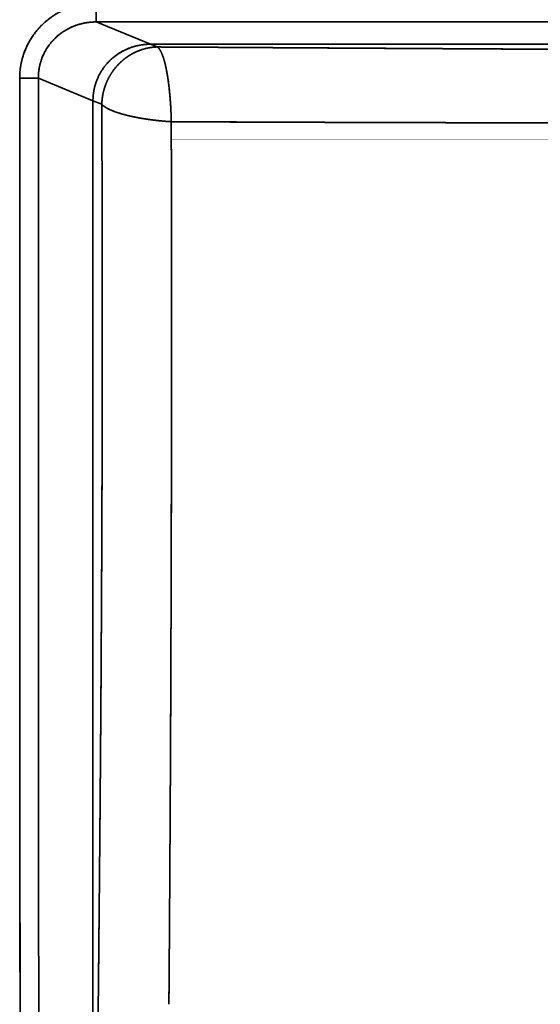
# Model space of a CAD drawing. Extents: x -14 to 1629, y 27 to 1244.
# Tile 12 of 17: x 615 to 752, y 243 to 501. Entities that reach past the tile are written whole.
import ezdxf

# ---------------------------------------------------------------- set-up
doc = ezdxf.new("R2010")
doc.units = 0
doc.layers.get('0').update_dxf_attribs({"lineweight": 13})

# ---------------------------------------------------------------- blocks, each defined once
blk = doc.blocks.new('BLOCK80')
at = {"color": 7, "lineweight": 35, "ltscale": 0.124524}
blk.add_line((41.03, -125.42), (41.03, -130.4), dxfattribs=at)
blk.add_line((41.03, -125.42), (41.03, -130.4), dxfattribs=at)
at = {"color": 7, "lineweight": 35, "ltscale": 0.383365}
blk.add_line((41.03, -130.4), (55.21, -136.24), dxfattribs=at)
blk.add_line((41.03, -130.4), (55.21, -136.24), dxfattribs=at)
at = {"color": 7, "lineweight": 35}
for p, q in [((41.03, -130.4), (473.97, -130.4)), ((41.03, -130.4), (473.97, -130.4)), ((459.79, -136.24), (55.21, -136.24)), ((459.79, -136.24), (55.21, -136.24)), ((40.15, -151.02), (40.15, -394.6)), ((40.15, -151.02), (40.15, -394.6))]:
    blk.add_line(p, q, dxfattribs=at)
at = {"color": 7, "lineweight": 35, "ltscale": 0.046939}
blk.add_line((56.94, -136.95), (55.21, -136.24), dxfattribs=at)
blk.add_line((56.94, -136.95), (55.21, -136.24), dxfattribs=at)
at = {"color": 7, "lineweight": 35, "ltscale": 0.122269}
blk.add_line((20.95, -145.13), (25.84, -145.13), dxfattribs=at)
blk.add_line((20.95, -145.13), (25.84, -145.13), dxfattribs=at)
at = {"color": 7, "lineweight": 35, "ltscale": 0.38682}
blk.add_line((40.15, -151.02), (25.84, -145.13), dxfattribs=at)
blk.add_line((40.15, -151.02), (25.84, -145.13), dxfattribs=at)
at = {"color": 7, "lineweight": 35, "ltscale": 0.062388}
blk.add_line((42.47, -151.95), (40.15, -151.02), dxfattribs=at)
blk.add_line((42.47, -151.95), (40.15, -151.02), dxfattribs=at)
at = {"color": 7, "lineweight": 35, "ltscale": 0.002667}
blk.add_line((69.48, -156.58), (69.58, -156.56), dxfattribs=at)
at = {"color": 7, "lineweight": 35, "ltscale": 0.002693}
blk.add_line((69.48, -156.58), (69.59, -156.56), dxfattribs=at)
at = {"color": 7, "lineweight": 35}
for centre, radius, start, end in [((385473.73, -124.99), 385452.77, 180.0029945, 180.044643), ((385455.75, -124.99), 385434.8, 180.0029935, 180.044644), ((370326.68, -124.98), 370300.84, 180.0031179, 180.0464679), ((370343.53, -124.97), 370317.69, 180.0031189, 180.0464669)]:
    blk.add_arc(centre, radius, start, end, dxfattribs=at)
for points, knots in [([(41.03, -125.42), (38.95, -125.42), (36.87, -125.68), (34.83, -126.2), (30.98, -127.74), (27.63, -130.2), (26.14, -131.63), (23.57, -134.82), (21.91, -138.57), (21.33, -140.54), (21, -142.66), (20.95, -144.8), (20.95, -144.91), (20.95, -145.02), (20.95, -145.13)], [0, 0, 0, 0, 0, 0, 14.754161, 14.754161, 14.754161, 29.204193, 29.204193, 29.204193, 43.517471, 43.517471, 43.517471, 44.307031, 44.307031, 44.307031, 44.307031, 44.307031, 44.307031]), ([(20.95, -145.13), (20.95, -143.4), (21.14, -141.66), (21.53, -139.95), (22.72, -136.51), (24.67, -133.42), (25.87, -131.95), (28.52, -129.41), (31.67, -127.54), (33.28, -126.8), (35.8, -125.97), (38.4, -125.56), (39.28, -125.46), (40.15, -125.42), (41.03, -125.42)], [0, 0, 0, 0, 0, 0, 11.497379, 11.497379, 11.497379, 23.961055, 23.961055, 23.961055, 35.625202, 35.625202, 35.625202, 41.434637, 41.434637, 41.434637, 41.434637, 41.434637, 41.434637]), ([(25.84, -145.13), (25.83, -143.27), (26.12, -141.4), (26.71, -139.59), (28.46, -136.22), (31.19, -133.57), (32.77, -132.48), (35.36, -131.23), (38.15, -130.6), (39.1, -130.46), (40.07, -130.39), (41.03, -130.4)], [0, 0, 0, 0, 0, 0, 16.247836, 16.247836, 16.247836, 32.674127, 32.674127, 32.674127, 41.047518, 41.047518, 41.047518, 41.047518, 41.047518, 41.047518]), ([(25.84, -145.13), (25.83, -143.64), (26.02, -142.14), (26.39, -140.68), (27.47, -138), (29.17, -135.66), (30.11, -134.65), (32.34, -132.76), (34.96, -131.45), (36.42, -130.94), (38.24, -130.54), (40.08, -130.42), (40.4, -130.4), (40.71, -130.4), (41.03, -130.4)], [0, 0, 0, 0, 0, 0, 11.41335, 11.41335, 11.41335, 21.895826, 21.895826, 21.895826, 33.579302, 33.579302, 33.579302, 35.972802, 35.972802, 35.972802, 35.972802, 35.972802, 35.972802]), ([(55.21, -136.24), (53.66, -136.24), (52.12, -136.43), (50.61, -136.81), (47.74, -137.94), (45.26, -139.74), (44.14, -140.79), (42.85, -142.36), (41.86, -144.12), (41.63, -144.56), (40.95, -146.04), (40.48, -147.62), (40.26, -148.74), (40.15, -149.88), (40.15, -151.02)], [0, 0, 0, 0, 0, 0, 10.904009, 10.904009, 10.904009, 21.689604, 21.689604, 21.689604, 25.254266, 25.254266, 25.254266, 33.22151, 33.22151, 33.22151, 33.22151, 33.22151, 33.22151]), ([(55.21, -136.24), (53.41, -136.24), (51.62, -136.49), (49.87, -137.01), (46.61, -138.54), (43.94, -140.94), (42.81, -142.32), (41.31, -144.84), (40.48, -147.63), (40.26, -148.75), (40.15, -149.89), (40.15, -151.02)], [0, 0, 0, 0, 0, 0, 15.62487, 15.62487, 15.62487, 30.950125, 30.950125, 30.950125, 40.825671, 40.825671, 40.825671, 40.825671, 40.825671, 40.825671]), ([(42.47, -151.95), (42.48, -151.42), (42.52, -150.89), (42.58, -150.36), (42.78, -149.08), (43.1, -147.85), (43.33, -147.15), (43.88, -145.74), (44.59, -144.42), (44.99, -143.78), (46.25, -142), (47.78, -140.47), (48.88, -139.61), (50.71, -138.48), (52.74, -137.69), (53.47, -137.46), (54.58, -137.19), (55.74, -137.03), (56.14, -136.99), (56.54, -136.97), (56.94, -136.95)], [0, 0, 0, 0, 0, 0, 3.561269, 3.561269, 3.561269, 8.791304, 8.791304, 8.791304, 14.3282, 14.3282, 14.3282, 24.69421, 24.69421, 24.69421, 30.081336, 30.081336, 30.081336, 32.856739, 32.856739, 32.856739, 32.856739, 32.856739, 32.856739]), ([(56.94, -136.95), (55.73, -136.99), (54.51, -137.15), (53.3, -137.46), (51.19, -138.23), (49.24, -139.41), (48.42, -140.01), (47.26, -141.01), (46.23, -142.15), (45.9, -142.55), (45.11, -143.58), (44.44, -144.69), (44.07, -145.38), (43.32, -147.04), (42.81, -148.82), (42.61, -149.86), (42.49, -150.91), (42.47, -151.95)], [0, 0, 0, 0, 0, 0, 9.163475, 9.163475, 9.163475, 16.526792, 16.526792, 16.526792, 20.20921, 20.20921, 20.20921, 25.726468, 25.726468, 25.726468, 33.123993, 33.123993, 33.123993, 33.123993, 33.123993, 33.123993]), ([(56.94, -136.95), (57.41, -136.96), (57.87, -136.96), (58.33, -136.96), (59.28, -136.97), (60.23, -136.97), (60.58, -136.98), (61.52, -136.98), (62.47, -136.99), (62.93, -136.99), (63.85, -136.99), (64.79, -137), (65.25, -137), (68.31, -137.02), (71.36, -137.04), (73.95, -137.05), (76.64, -137.07), (79.33, -137.09), (79.43, -137.09), (79.79, -137.09), (80.14, -137.09), (80.39, -137.09), (80.75, -137.1), (81.11, -137.1), (81.3, -137.1), (81.54, -137.1), (81.78, -137.1), (81.91, -137.1), (83.68, -137.11), (85.5, -137.12), (87.36, -137.14), (90.34, -137.15), (93.35, -137.17), (94.63, -137.18), (97.18, -137.19), (99.74, -137.21), (100.97, -137.22), (102.99, -137.23), (105, -137.24), (105.74, -137.24), (107.26, -137.25), (108.76, -137.26), (109.5, -137.27), (110.35, -137.27), (111.2, -137.28), (111.29, -137.28), (111.58, -137.28), (111.87, -137.28), (112.05, -137.28), (112.33, -137.28), (112.61, -137.28), (112.73, -137.29), (118.57, -137.32), (124.41, -137.35), (130.16, -137.39), (139.75, -137.44), (149.34, -137.5), (153.35, -137.52), (164.12, -137.58), (174.86, -137.64), (181.75, -137.67), (193.34, -137.73), (204.64, -137.78), (209.16, -137.8), (218.05, -137.84), (226.56, -137.87), (230.66, -137.88), (239.01, -137.9), (246.96, -137.92), (250.94, -137.92), (260.16, -137.92), (269.44, -137.92), (274.74, -137.91), (280.28, -137.89), (286.02, -137.88)], [0, 0, 0, 0, 0, 0, 3.112469, 3.112469, 3.112469, 6.407588, 6.407588, 6.407588, 9.520075, 9.520075, 9.520075, 12.632563, 12.632563, 12.632563, 29.923531, 29.923531, 29.923531, 30.615169, 30.615169, 30.615169, 32.299763, 32.299763, 32.299763, 33.048014, 33.048014, 33.048014, 33.890317, 33.890317, 33.890317, 44.693979, 44.693979, 44.693979, 52.562579, 52.562579, 52.562579, 60.490213, 60.490213, 60.490213, 65.185019, 65.185019, 65.185019, 70.146908, 70.146908, 70.146908, 70.787864, 70.787864, 70.787864, 72.069771, 72.069771, 72.069771, 72.668771, 72.668771, 72.668771, 111.104892, 111.104892, 111.104892, 136.812625, 136.812625, 136.812625, 183.291254, 183.291254, 183.291254, 215.629387, 215.629387, 215.629387, 247.372841, 247.372841, 247.372841, 281.967322, 281.967322, 281.967322, 326.524057, 326.524057, 326.524057, 326.524057, 326.524057, 326.524057]), ([(56.94, -136.95), (57.29, -137.12), (57.63, -137.49), (57.95, -138.05), (58.44, -139.21), (58.88, -140.68), (59.03, -141.26), (59.54, -143.47), (59.94, -146.03), (60.18, -147.99), (60.44, -150.88), (60.59, -153.86), (60.63, -154.75), (60.65, -155.64), (60.67, -156.53)], [0, 0, 0, 0, 0, 0, 9.713496, 9.713496, 9.713496, 15.489856, 15.489856, 15.489856, 30.380278, 30.380278, 30.380278, 36.696746, 36.696746, 36.696746, 36.696746, 36.696746, 36.696746]), ([(286.02, -137.88), (281.56, -137.89), (277.17, -137.9), (272.86, -137.91), (263.08, -137.92), (253.44, -137.92), (248.06, -137.92), (240.36, -137.91), (232.45, -137.89), (230.22, -137.88), (224.67, -137.86), (219.03, -137.84), (215.65, -137.83), (210.31, -137.81), (204.91, -137.78), (202.92, -137.78), (196.42, -137.75), (189.87, -137.71), (185.31, -137.69), (179.96, -137.66), (174.61, -137.64), (173.86, -137.63), (170.35, -137.61), (166.82, -137.59), (163.95, -137.58), (160.01, -137.56), (156.08, -137.53), (156.04, -137.53), (146.94, -137.48), (137.84, -137.43), (129.91, -137.39), (121.82, -137.34), (113.71, -137.29), (113.48, -137.29), (113.19, -137.29), (112.89, -137.29), (112.73, -137.29), (112.53, -137.28), (112.33, -137.28), (112.3, -137.28), (112.22, -137.28), (112.14, -137.28), (112.1, -137.28), (111.98, -137.28), (111.86, -137.28), (111.78, -137.28), (111.61, -137.28), (111.44, -137.28), (111.36, -137.28), (111.18, -137.28), (111.01, -137.28), (110.93, -137.27), (110.81, -137.27), (110.69, -137.27), (110.66, -137.27), (110.1, -137.27), (109.54, -137.27), (109, -137.26), (107.74, -137.26), (106.45, -137.25), (105.7, -137.24), (104.22, -137.24), (102.72, -137.23), (101.98, -137.22), (100.22, -137.21), (98.46, -137.2), (97.44, -137.2), (94.72, -137.18), (92, -137.16), (90.38, -137.15), (87.61, -137.14), (84.92, -137.12), (83.86, -137.11), (82.37, -137.11), (80.93, -137.1), (80.48, -137.09), (79.99, -137.09), (79.5, -137.09), (79.46, -137.09), (79.29, -137.09), (79.12, -137.09), (79, -137.09), (78.83, -137.08), (78.67, -137.08), (78.62, -137.08), (77.93, -137.08), (77.25, -137.07), (76.61, -137.07), (75.82, -137.07), (75.03, -137.06), (74.87, -137.06), (74.29, -137.06), (73.7, -137.05), (73.27, -137.05), (72.27, -137.04), (71.25, -137.04), (70.66, -137.04), (69.69, -137.03), (68.74, -137.02), (68.36, -137.02), (67.71, -137.02), (67.08, -137.01), (66.84, -137.01), (66.31, -137.01), (65.79, -137.01), (65.52, -137), (64.67, -137), (63.82, -136.99), (63.25, -136.99), (62.47, -136.99), (61.7, -136.98), (61.51, -136.98), (61.11, -136.98), (60.71, -136.98), (60.51, -136.98), (60.09, -136.97), (59.67, -136.97), (59.48, -136.97), (58.85, -136.97), (58.21, -136.96), (57.79, -136.96), (57.37, -136.96), (56.94, -136.95)], [0, 0, 0, 0, 0, 0, 32.773923, 32.773923, 32.773923, 75.103254, 75.103254, 75.103254, 91.661712, 91.661712, 91.661712, 115.726848, 115.726848, 115.726848, 129.411135, 129.411135, 129.411135, 160.920596, 160.920596, 160.920596, 166.012935, 166.012935, 166.012935, 184.935914, 184.935914, 184.935914, 192.796352, 192.796352, 192.796352, 246.903106, 246.903106, 246.903106, 247.855172, 247.855172, 247.855172, 248.927744, 248.927744, 248.927744, 249.196132, 249.196132, 249.196132, 249.46452, 249.46452, 249.46452, 250.001296, 250.001296, 250.001296, 250.538, 250.538, 250.538, 251.074703, 251.074703, 251.074703, 251.307296, 251.307296, 251.307296, 254.795759, 254.795759, 254.795759, 259.419734, 259.419734, 259.419734, 263.904062, 263.904062, 263.904062, 269.961075, 269.961075, 269.961075, 280.100993, 280.100993, 280.100993, 286.73391, 286.73391, 286.73391, 289.703515, 289.703515, 289.703515, 290.07482, 290.07482, 290.07482, 290.772409, 290.772409, 290.772409, 291.137836, 291.137836, 291.137836, 295.43908, 295.43908, 295.43908, 296.514191, 296.514191, 296.514191, 299.381815, 299.381815, 299.381815, 303.067795, 303.067795, 303.067795, 305.534879, 305.534879, 305.534879, 307.350277, 307.350277, 307.350277, 309.121133, 309.121133, 309.121133, 313.137707, 313.137707, 313.137707, 314.4652, 314.4652, 314.4652, 315.908413, 315.908413, 315.908413, 317.376295, 317.376295, 317.376295, 320.262682, 320.262682, 320.262682, 320.262682, 320.262682, 320.262682]), ([(56.94, -136.95), (57.11, -137.03), (57.28, -137.16), (57.44, -137.34), (57.68, -137.67), (57.92, -138.09), (58, -138.25), (58.25, -138.79), (58.49, -139.42), (58.65, -139.9), (59.17, -141.67), (59.6, -143.83), (59.86, -145.51), (60.15, -147.83), (60.36, -150.3), (60.41, -150.87), (60.49, -152.05), (60.56, -153.25), (60.59, -153.88), (60.62, -154.78), (60.65, -155.69), (60.66, -155.97), (60.67, -156.25), (60.67, -156.53)], [0, 0, 0, 0, 0, 0, 4.818873, 4.818873, 4.818873, 7.406697, 7.406697, 7.406697, 13.149362, 13.149362, 13.149362, 27.286501, 27.286501, 27.286501, 31.463651, 31.463651, 31.463651, 35.8134, 35.8134, 35.8134, 37.725633, 37.725633, 37.725633, 37.725633, 37.725633, 37.725633]), ([(41.5, -391.71), (41.51, -390.43), (41.52, -389.15), (41.54, -387.91), (41.55, -385.97), (41.57, -384.02), (41.58, -383.44), (41.59, -382.15), (41.6, -380.87), (41.61, -380.24), (41.62, -379.12), (41.63, -377.98), (41.64, -377.48), (41.64, -376.93), (41.65, -376.37), (41.65, -376.32), (41.65, -376.15), (41.65, -375.98), (41.65, -375.87), (41.66, -375.63), (41.66, -375.4), (41.66, -375.32), (41.68, -373.53), (41.7, -371.73), (41.71, -369.97), (41.73, -367.95), (41.75, -365.92), (41.76, -365.27), (41.76, -364.55), (41.77, -363.83), (41.77, -363.44), (41.78, -362.85), (41.78, -362.27), (41.79, -362.07), (41.79, -361.68), (41.79, -361.28), (41.8, -361.09), (41.8, -360.5), (41.81, -359.91), (41.81, -359.52), (41.82, -358.42), (41.83, -357.33), (41.84, -355.85), (41.85, -355.04), (41.86, -354.22), (41.86, -354.1), (41.86, -353.88), (41.86, -353.65), (41.87, -353.53), (41.87, -353.19), (41.87, -352.84), (41.87, -352.64), (41.88, -352.12), (41.88, -351.57), (41.89, -351.27), (41.89, -350.57), (41.9, -349.87), (41.9, -349.45), (41.91, -348.8), (41.91, -348.16), (41.91, -348.12), (41.92, -347.67), (41.92, -347.23), (41.92, -347.03), (41.93, -346.55), (41.93, -346.09), (41.93, -345.83), (41.94, -345.34), (41.94, -344.86), (41.94, -344.64), (41.95, -344.31), (41.95, -344), (41.95, -343.89), (41.95, -343.68), (41.95, -343.47), (41.96, -343.37), (41.99, -339.06), (42.03, -334.76), (42.07, -330.33), (42.1, -325.52), (42.14, -320.74), (42.14, -320.28), (42.15, -319.22), (42.16, -318.15), (42.16, -317.63), (42.17, -316.71), (42.18, -315.8), (42.18, -315.41), (42.2, -312.27), (42.22, -309.14), (42.24, -306.39), (42.27, -302.54), (42.29, -298.69), (42.3, -297.6), (42.31, -295.42), (42.33, -293.24), (42.33, -292.14), (42.4, -280.13), (42.46, -268.1), (42.51, -257.1), (42.55, -244.71), (42.57, -232.32), (42.57, -231.5), (42.58, -227.67), (42.58, -223.84), (42.58, -221.88), (42.59, -216.88), (42.59, -211.88), (42.59, -209.41), (42.59, -204.48), (42.58, -199.54), (42.58, -197.08), (42.58, -193.65), (42.57, -190.23), (42.57, -188.59), (42.57, -186.49), (42.56, -184.39), (42.56, -183.5), (42.56, -181.32), (42.55, -179.16), (42.55, -178.04), (42.54, -176.23), (42.54, -174.42), (42.54, -173.63), (42.53, -172.71), (42.53, -171.79), (42.53, -171.66), (42.53, -171.4), (42.53, -171.14), (42.53, -171.01), (42.53, -170.83), (42.53, -170.65), (42.53, -170.6), (42.53, -170.5), (42.53, -170.4), (42.53, -170.34), (42.53, -169.99), (42.53, -169.63), (42.52, -169.32), (42.52, -168.5), (42.52, -167.65), (42.52, -167.07), (42.51, -165.75), (42.51, -164.44), (42.51, -163.57), (42.5, -162.8), (42.5, -162.04), (42.5, -162.01), (42.5, -161.95), (42.5, -161.89), (42.5, -161.86), (42.5, -161.77), (42.5, -161.67), (42.5, -161.6), (42.5, -161.51), (42.5, -161.42), (42.5, -161.4), (42.5, -160.66), (42.49, -159.93), (42.49, -159.23), (42.49, -158.26), (42.48, -157.37), (42.48, -157.07), (42.48, -156.1), (42.48, -155.1), (42.47, -154.37), (42.47, -153.49), (42.47, -152.59), (42.47, -152.51), (42.47, -152.35), (42.47, -152.19), (42.47, -152.11), (42.47, -152.03), (42.47, -151.95)], [0, 0, 0, 0, 0, 0, 9.426616, 9.426616, 9.426616, 14.212039, 14.212039, 14.212039, 18.90034, 18.90034, 18.90034, 22.540461, 22.540461, 22.540461, 22.944935, 22.944935, 22.944935, 23.753885, 23.753885, 23.753885, 24.612856, 24.612856, 24.612856, 36.806876, 36.806876, 36.806876, 39.186891, 39.186891, 39.186891, 42.032621, 42.032621, 42.032621, 43.455477, 43.455477, 43.455477, 44.878333, 44.878333, 44.878333, 47.724046, 47.724046, 47.724046, 52.827337, 52.827337, 52.827337, 53.64998, 53.64998, 53.64998, 54.472623, 54.472623, 54.472623, 56.174358, 56.174358, 56.174358, 58.180832, 58.180832, 58.180832, 60.725507, 60.725507, 60.725507, 62.265988, 62.265988, 62.265988, 63.551687, 63.551687, 63.551687, 65.278864, 65.278864, 65.278864, 66.786843, 66.786843, 66.786843, 67.540838, 67.540838, 67.540838, 68.294832, 68.294832, 68.294832, 98.574581, 98.574581, 98.574581, 102.414325, 102.414325, 102.414325, 106.148413, 106.148413, 106.148413, 108.948988, 108.948988, 108.948988, 128.552987, 128.552987, 128.552987, 136.294219, 136.294219, 136.294219, 144.035451, 144.035451, 144.035451, 221.532276, 221.532276, 221.532276, 230.648424, 230.648424, 230.648424, 248.338542, 248.338542, 248.338542, 265.571947, 265.571947, 265.571947, 282.805352, 282.805352, 282.805352, 289.512615, 289.512615, 289.512615, 297.528384, 297.528384, 297.528384, 304.803013, 304.803013, 304.803013, 310.351281, 310.351281, 310.351281, 311.276032, 311.276032, 311.276032, 312.200783, 312.200783, 312.200783, 312.557366, 312.557366, 312.557366, 312.913949, 312.913949, 312.913949, 315.044236, 315.044236, 315.044236, 318.498368, 318.498368, 318.498368, 323.636116, 323.636116, 323.636116, 323.831729, 323.831729, 323.831729, 324.027343, 324.027343, 324.027343, 324.409476, 324.409476, 324.409476, 324.613439, 324.613439, 324.613439, 329.597806, 329.597806, 329.597806, 332.201652, 332.201652, 332.201652, 338.080239, 338.080239, 338.080239, 338.647223, 338.647223, 338.647223, 339.214206, 339.214206, 339.214206, 339.214206, 339.214206, 339.214206]), ([(42.47, -151.95), (42.47, -152), (42.47, -152.05), (42.47, -152.11), (42.47, -152.21), (42.47, -152.32), (42.47, -152.37), (42.47, -152.45), (42.47, -152.53), (42.47, -152.56), (42.47, -152.63), (42.47, -152.7), (42.47, -152.73), (42.47, -153.28), (42.47, -153.82), (42.47, -154.32), (42.48, -154.94), (42.48, -155.54), (42.48, -155.63), (42.48, -155.93), (42.48, -156.21), (42.48, -156.35), (42.48, -156.55), (42.48, -156.76), (42.48, -156.83), (42.48, -156.98), (42.48, -157.13), (42.48, -157.2), (42.49, -157.94), (42.49, -158.72), (42.49, -159.48), (42.49, -160.34), (42.5, -161.21), (42.5, -161.25), (42.5, -161.38), (42.5, -161.5), (42.5, -161.58), (42.5, -161.73), (42.5, -161.89), (42.5, -161.96), (42.5, -162.08), (42.5, -162.2), (42.5, -162.24), (42.5, -162.81), (42.5, -163.39), (42.51, -163.96), (42.51, -165.05), (42.51, -166.16), (42.52, -166.69), (42.52, -167.74), (42.52, -168.77), (42.52, -169.27), (42.53, -169.84), (42.53, -170.4), (42.53, -170.47), (42.53, -170.61), (42.53, -170.75), (42.53, -170.81), (42.53, -170.9), (42.53, -171), (42.53, -171.03), (42.53, -171.08), (42.53, -171.13), (42.53, -171.16), (42.53, -171.24), (42.53, -171.32), (42.53, -171.38), (42.53, -171.53), (42.53, -171.69), (42.53, -171.81), (42.53, -171.93), (42.53, -172.05), (42.53, -172.09), (42.53, -172.16), (42.53, -172.23), (42.53, -172.26), (42.54, -174.12), (42.54, -175.96), (42.55, -177.67), (42.55, -179.73), (42.56, -181.81), (42.56, -182.08), (42.56, -182.62), (42.56, -183.16), (42.56, -183.43), (42.56, -183.97), (42.56, -184.52), (42.56, -184.8), (42.56, -185.35), (42.57, -185.89), (42.57, -186.16), (42.57, -188.66), (42.57, -191.16), (42.58, -193.39), (42.58, -196.23), (42.58, -199.07), (42.58, -199.68), (42.59, -202.12), (42.59, -204.53), (42.59, -206.22), (42.59, -208.33), (42.59, -210.46), (42.59, -210.75), (42.59, -214.61), (42.59, -218.47), (42.58, -222.03), (42.58, -227.04), (42.57, -232.06), (42.57, -233.2), (42.56, -235.75), (42.56, -238.31), (42.55, -239.18), (42.55, -241.33), (42.54, -243.48), (42.54, -244.54), (42.54, -246.12), (42.53, -247.69), (42.53, -248.21), (42.53, -249.26), (42.52, -250.31), (42.52, -250.83), (42.5, -259.68), (42.46, -268.52), (42.42, -276.74), (42.37, -286.29), (42.31, -295.88), (42.31, -296.69), (42.28, -301.26), (42.25, -305.83), (42.22, -309.09), (42.2, -312.42), (42.18, -315.74), (42.18, -315.8), (42.17, -316.1), (42.17, -316.39), (42.17, -316.57), (42.17, -316.89), (42.17, -317.22), (42.16, -317.3), (42.16, -317.49), (42.16, -317.67), (42.16, -317.76), (42.16, -318.03), (42.16, -318.29), (42.16, -318.47), (42.15, -318.98), (42.15, -319.47), (42.15, -319.76), (42.14, -320.25), (42.14, -320.77), (42.14, -320.94), (42.14, -321.27), (42.13, -321.6), (42.13, -321.79), (42.13, -322.47), (42.12, -323.14), (42.12, -323.64), (42.11, -324.35), (42.11, -325.08), (42.1, -325.25), (42.08, -329), (42.05, -332.76), (42.02, -336.44), (41.99, -339.96), (41.95, -343.49), (41.95, -343.51), (41.95, -343.59), (41.95, -343.66), (41.95, -343.71), (41.95, -343.81), (41.95, -343.9), (41.95, -343.95), (41.95, -344.05), (41.95, -344.15), (41.95, -344.19), (41.94, -344.75), (41.94, -345.34), (41.93, -345.96), (41.92, -347.31), (41.91, -348.67), (41.9, -349.51), (41.89, -350.62), (41.88, -351.68), (41.88, -352), (41.88, -352.38), (41.87, -352.75), (41.87, -352.82), (41.87, -352.97), (41.87, -353.12), (41.87, -353.19), (41.85, -354.87), (41.84, -356.55), (41.82, -358.15), (41.81, -359.83), (41.79, -361.51), (41.79, -361.6), (41.79, -361.76), (41.79, -361.93), (41.79, -362.01), (41.78, -362.26), (41.78, -362.51), (41.78, -362.66), (41.78, -362.95), (41.78, -363.25), (41.77, -363.37), (41.77, -363.64), (41.77, -363.9), (41.77, -364.03), (41.76, -364.41), (41.76, -364.77), (41.76, -364.99), (41.76, -365.39), (41.75, -365.79), (41.75, -365.98), (41.75, -366.31), (41.74, -366.66), (41.74, -366.8), (41.74, -367.08), (41.74, -367.36), (41.73, -367.6), (41.72, -369.09), (41.71, -370.58), (41.69, -371.97), (41.68, -373.37), (41.66, -374.77), (41.66, -374.82), (41.66, -374.93), (41.66, -375.04), (41.66, -375.1), (41.66, -375.18), (41.66, -375.26), (41.66, -375.29), (41.66, -375.34), (41.66, -375.39), (41.66, -375.41), (41.66, -375.54), (41.66, -375.67), (41.65, -375.78), (41.65, -375.91), (41.65, -376.04), (41.65, -376.06), (41.65, -376.11), (41.65, -376.17), (41.65, -376.2), (41.65, -376.28), (41.65, -376.36), (41.65, -376.42), (41.65, -376.53), (41.65, -376.64), (41.65, -376.69), (41.64, -377.18), (41.64, -377.67), (41.63, -378.11), (41.63, -378.78), (41.62, -379.45), (41.62, -379.63), (41.61, -380.07), (41.61, -380.52), (41.61, -380.74), (41.6, -381.6), (41.59, -382.46), (41.58, -383.09), (41.57, -383.99), (41.56, -384.89), (41.56, -385.18), (41.55, -386.64), (41.53, -388.1), (41.52, -389.27), (41.51, -390.49), (41.5, -391.71)], [0, 0, 0, 0, 0, 0, 0.350169, 0.350169, 0.350169, 0.713518, 0.713518, 0.713518, 1.053398, 1.053398, 1.053398, 1.220348, 1.220348, 1.220348, 4.940394, 4.940394, 4.940394, 6.133035, 6.133035, 6.133035, 7.450825, 7.450825, 7.450825, 8.106206, 8.106206, 8.106206, 8.778627, 8.778627, 8.778627, 14.502485, 14.502485, 14.502485, 14.810606, 14.810606, 14.810606, 15.367258, 15.367258, 15.367258, 15.923911, 15.923911, 15.923911, 16.202242, 16.202242, 16.202242, 19.846791, 19.846791, 19.846791, 23.238545, 23.238545, 23.238545, 26.557521, 26.557521, 26.557521, 27.102863, 27.102863, 27.102863, 27.644532, 27.644532, 27.644532, 27.827224, 27.827224, 27.827224, 28.009915, 28.009915, 28.009915, 28.371866, 28.371866, 28.371866, 28.939662, 28.939662, 28.939662, 29.186474, 29.186474, 29.186474, 29.433287, 29.433287, 29.433287, 42.003207, 42.003207, 42.003207, 43.866993, 43.866993, 43.866993, 45.730779, 45.730779, 45.730779, 47.594605, 47.594605, 47.594605, 49.458431, 49.458431, 49.458431, 64.833227, 64.833227, 64.833227, 69.026409, 69.026409, 69.026409, 81.663995, 81.663995, 81.663995, 83.71322, 83.71322, 83.71322, 108.238821, 108.238821, 108.238821, 118.322427, 118.322427, 118.322427, 125.855361, 125.855361, 125.855361, 133.079802, 133.079802, 133.079802, 136.692021, 136.692021, 136.692021, 140.304241, 140.304241, 140.304241, 197.801835, 197.801835, 197.801835, 206.812165, 206.812165, 206.812165, 229.529532, 229.529532, 229.529532, 229.940137, 229.940137, 229.940137, 231.637892, 231.637892, 231.637892, 232.279393, 232.279393, 232.279393, 232.909975, 232.909975, 232.909975, 234.171136, 234.171136, 234.171136, 236.734771, 236.734771, 236.734771, 237.902216, 237.902216, 237.902216, 239.027983, 239.027983, 239.027983, 242.649787, 242.649787, 242.649787, 244.047174, 244.047174, 244.047174, 268.493895, 268.493895, 268.493895, 268.671642, 268.671642, 268.671642, 269.027137, 269.027137, 269.027137, 269.382819, 269.382819, 269.382819, 269.750928, 269.750928, 269.750928, 273.198581, 273.198581, 273.198581, 277.909115, 277.909115, 277.909115, 279.938195, 279.938195, 279.938195, 280.460586, 280.460586, 280.460586, 280.982977, 280.982977, 280.982977, 292.181503, 292.181503, 292.181503, 292.7674, 292.7674, 292.7674, 293.353296, 293.353296, 293.353296, 294.52508, 294.52508, 294.52508, 295.466098, 295.466098, 295.466098, 296.389459, 296.389459, 296.389459, 298.17299, 298.17299, 298.17299, 299.641077, 299.641077, 299.641077, 300.689198, 300.689198, 300.689198, 301.582755, 301.582755, 301.582755, 311.005181, 311.005181, 311.005181, 311.372003, 311.372003, 311.372003, 311.731313, 311.731313, 311.731313, 311.910975, 311.910975, 311.910975, 312.090636, 312.090636, 312.090636, 312.809089, 312.809089, 312.809089, 312.988862, 312.988862, 312.988862, 313.168635, 313.168635, 313.168635, 313.528036, 313.528036, 313.528036, 313.873529, 313.873529, 313.873529, 316.985772, 316.985772, 316.985772, 318.612538, 318.612538, 318.612538, 320.167122, 320.167122, 320.167122, 324.845489, 324.845489, 324.845489, 326.523415, 326.523415, 326.523415, 335.117572, 335.117572, 335.117572, 335.117572, 335.117572, 335.117572]), ([(60.67, -156.53), (59.11, -156.43), (57.56, -156.3), (56.04, -156.12), (54.07, -155.85), (52.18, -155.52), (51.73, -155.44), (50.43, -155.18), (49.18, -154.9), (48.38, -154.69), (47.14, -154.34), (46.02, -153.96), (45.61, -153.81), (44.87, -153.51), (44.22, -153.2), (43.92, -153.04), (43.52, -152.81), (43.18, -152.57), (43.07, -152.5), (42.87, -152.35), (42.69, -152.19), (42.61, -152.11), (42.53, -152.03), (42.47, -151.95)], [0, 0, 0, 0, 0, 0, 11.150018, 11.150018, 11.150018, 14.724863, 14.724863, 14.724863, 21.551313, 21.551313, 21.551313, 25.764798, 25.764798, 25.764798, 29.633289, 29.633289, 29.633289, 31.455572, 31.455572, 31.455572, 33.280418, 33.280418, 33.280418, 33.280418, 33.280418, 33.280418]), ([(60.67, -156.53), (60.1, -156.5), (59.53, -156.46), (58.97, -156.41), (57.87, -156.31), (56.78, -156.19), (56.25, -156.13), (55.21, -156), (54.2, -155.85), (53.71, -155.78), (52.3, -155.55), (50.95, -155.29), (50.1, -155.11), (48.64, -154.77), (47.3, -154.38), (46.74, -154.21), (45.8, -153.88), (44.96, -153.54), (44.62, -153.39), (43.99, -153.09), (43.46, -152.77), (43.22, -152.61), (42.91, -152.39), (42.66, -152.16), (42.59, -152.09), (42.53, -152.02), (42.47, -151.95)], [0, 0, 0, 0, 0, 0, 3.998262, 3.998262, 3.998262, 7.896236, 7.896236, 7.896236, 11.676114, 11.676114, 11.676114, 18.856274, 18.856274, 18.856274, 24.427944, 24.427944, 24.427944, 28.637378, 28.637378, 28.637378, 32.566756, 32.566756, 32.566756, 34.209595, 34.209595, 34.209595, 34.209595, 34.209595, 34.209595]), ([(60.05, -387.65), (60.06, -387), (60.06, -386.36), (60.06, -385.71), (60.07, -384.39), (60.08, -383.07), (60.09, -382.53), (60.1, -381.42), (60.1, -380.3), (60.11, -379.86), (60.11, -379.39), (60.11, -378.92), (60.11, -378.89), (60.12, -378.78), (60.12, -378.67), (60.12, -378.59), (60.12, -378.44), (60.12, -378.36), (60.12, -378.32), (60.12, -378.28), (60.12, -378.22), (60.12, -378.19), (60.12, -378.13), (60.12, -378.05), (60.12, -378.02), (60.12, -377.94), (60.12, -377.86), (60.12, -377.81), (60.12, -377.71), (60.12, -377.65), (60.12, -377.62), (60.12, -377.58), (60.12, -377.5), (60.13, -377.45), (60.13, -377.34), (60.13, -377.19), (60.13, -377.1), (60.13, -376.94), (60.13, -376.79), (60.13, -376.72), (60.13, -376.59), (60.13, -376.48), (60.13, -376.42), (60.13, -376.28), (60.13, -376.11), (60.14, -376.04), (60.14, -375.89), (60.14, -375.74), (60.14, -375.67), (60.14, -375.57), (60.14, -375.48), (60.14, -375.45), (60.14, -375.4), (60.14, -375.36), (60.14, -375.33), (60.14, -375.26), (60.14, -375.18), (60.14, -375.14), (60.14, -375), (60.14, -374.89), (60.14, -374.83), (60.14, -374.73), (60.15, -374.6), (60.15, -374.51), (60.15, -374.39), (60.15, -374.25), (60.15, -374.23), (60.16, -372.8), (60.17, -371.38), (60.18, -369.97), (60.19, -368.52), (60.2, -367.07), (60.2, -367.03), (60.2, -366.89), (60.2, -366.76), (60.2, -366.68), (60.2, -366.52), (60.2, -366.37), (60.2, -366.28), (60.2, -366.15), (60.2, -366.02), (60.2, -365.97), (60.21, -365.88), (60.21, -365.79), (60.21, -365.75), (60.21, -365.61), (60.21, -365.47), (60.21, -365.38), (60.21, -365.19), (60.21, -365.02), (60.21, -364.93), (60.22, -364.26), (60.22, -363.6), (60.22, -363.2), (60.23, -361.93), (60.24, -360.65), (60.24, -360.77), (60.25, -359.11), (60.26, -357.44), (60.27, -356.48), (60.27, -355.49), (60.28, -354.5), (60.28, -354.47), (60.28, -354.35), (60.28, -354.23), (60.28, -354.15), (60.28, -354.01), (60.28, -353.87), (60.28, -353.83), (60.28, -353.72), (60.29, -353.61), (60.29, -353.53), (60.29, -353.4), (60.29, -353.28), (60.29, -353.24), (60.29, -353.15), (60.29, -353.06), (60.29, -353.02), (60.29, -352.95), (60.29, -352.88), (60.29, -352.85), (60.29, -352.74), (60.29, -352.64), (60.29, -352.57), (60.29, -352.43), (60.29, -352.29), (60.29, -352.22), (60.29, -352.08), (60.3, -351.94), (60.3, -351.86), (60.3, -351.72), (60.3, -351.58), (60.3, -351.52), (60.3, -351.41), (60.3, -351.31), (60.3, -351.28), (60.3, -351.21), (60.3, -351.14), (60.3, -351.11), (60.3, -351), (60.3, -350.9), (60.3, -350.83), (60.3, -350.64), (60.3, -350.46), (60.31, -350.29), (60.31, -350.11), (60.31, -349.93), (60.31, -349.86), (60.31, -349.76), (60.31, -349.66), (60.31, -349.62), (60.31, -349.55), (60.31, -349.49), (60.31, -349.46), (60.31, -349.36), (60.31, -349.26), (60.31, -349.21), (60.31, -349.12), (60.31, -349.03), (60.31, -349), (60.31, -348.94), (60.31, -348.87), (60.31, -348.84), (60.32, -348.68), (60.32, -348.52), (60.32, -348.39), (60.32, -348.13), (60.32, -347.87), (60.32, -347.77), (60.32, -347.6), (60.32, -347.44), (60.32, -347.41), (60.32, -347.34), (60.32, -347.28), (60.32, -347.24), (60.32, -347.15), (60.33, -347.06), (60.33, -347), (60.33, -346.91), (60.33, -346.82), (60.33, -346.79), (60.33, -346.73), (60.33, -346.66), (60.33, -346.63), (60.33, -346.29), (60.33, -345.95), (60.33, -345.64), (60.34, -345.28), (60.34, -344.91), (60.34, -344.86), (60.34, -344.75), (60.34, -344.65), (60.34, -344.6), (60.34, -344.5), (60.34, -344.39), (60.34, -344.33), (60.34, -344.22), (60.34, -344.1), (60.34, -344.02), (60.34, -343.85), (60.34, -343.68), (60.35, -343.56), (60.35, -343.3), (60.35, -343.03), (60.35, -342.85), (60.35, -342.65), (60.35, -342.45), (60.35, -342.41), (60.35, -342.25), (60.35, -342.09), (60.35, -342), (60.36, -341.81), (60.36, -341.6), (60.36, -341.45), (60.36, -340.94), (60.36, -340.42), (60.37, -340), (60.38, -338.32), (60.38, -336.63), (60.39, -335.36), (60.41, -332.03), (60.43, -328.7), (60.43, -327.39), (60.45, -324.54), (60.46, -321.69), (60.47, -320.9), (60.47, -320.02), (60.47, -319.15), (60.47, -319.07), (60.48, -318.91), (60.48, -318.75), (60.48, -318.67), (60.48, -318.51), (60.48, -318.35), (60.48, -318.26), (60.48, -318.09), (60.48, -317.92), (60.48, -317.86), (60.48, -317.61), (60.48, -317.36), (60.48, -317.2), (60.48, -317.02), (60.49, -316.84), (60.49, -316.82), (60.49, -316.77), (60.49, -316.73), (60.49, -316.7), (60.49, -316.63), (60.49, -316.56), (60.49, -316.5), (60.49, -316.35), (60.49, -316.19), (60.49, -316.07), (60.49, -315.94), (60.49, -315.81), (60.49, -315.76), (60.49, -315.67), (60.49, -315.58), (60.49, -315.54), (60.49, -315.39), (60.49, -315.24), (60.49, -315.16), (60.5, -314.07), (60.5, -312.98), (60.51, -311.98), (60.52, -309.9), (60.53, -307.82), (60.53, -307.15), (60.53, -305.69), (60.54, -304.23), (60.54, -303.86), (60.54, -303.09), (60.55, -302.33), (60.55, -302.02), (60.55, -301.24), (60.56, -300.47), (60.56, -300.14), (60.57, -297.88), (60.57, -295.61), (60.58, -293.73), (60.59, -289.78), (60.61, -285.83), (60.62, -282.85), (60.63, -278.37), (60.64, -273.9), (60.65, -272.22), (60.66, -267.3), (60.67, -262.38), (60.68, -260.59), (60.69, -255.7), (60.69, -250.8), (60.7, -248.43), (60.71, -243.57), (60.71, -238.72), (60.71, -236.77), (60.72, -231.74), (60.72, -226.71), (60.72, -225.06), (60.73, -220.13), (60.73, -215.21), (60.73, -212.84), (60.73, -208.1), (60.73, -203.36), (60.73, -200.99), (60.72, -197.44), (60.72, -193.88), (60.72, -192.69), (60.72, -190.92), (60.72, -189.14), (60.72, -188.55), (60.72, -187.66), (60.72, -186.77), (60.72, -186.47), (60.72, -185.88), (60.72, -185.29), (60.72, -184.99), (60.71, -184.4), (60.71, -183.8), (60.71, -183.51), (60.71, -182.85), (60.71, -182.19), (60.71, -182.18), (60.71, -181.57), (60.71, -180.95), (60.71, -180.47), (60.71, -178.74), (60.71, -177.02), (60.7, -175.54), (60.7, -173.96), (60.7, -172.39), (60.7, -172.3), (60.7, -172.11), (60.7, -171.93), (60.7, -171.84), (60.7, -171.69), (60.7, -171.53), (60.7, -171.47), (60.7, -171.37), (60.7, -171.28), (60.7, -171.25), (60.7, -171.2), (60.7, -171.17), (60.7, -171.16), (60.7, -171.12), (60.7, -171.03), (60.7, -170.97), (60.7, -170.85), (60.7, -170.73), (60.7, -170.68), (60.7, -170.52), (60.7, -170.38), (60.7, -170.3), (60.7, -170.15), (60.7, -169.98), (60.7, -169.95), (60.7, -169.86), (60.69, -169.78), (60.69, -169.75), (60.69, -169.63), (60.69, -169.53), (60.69, -169.49), (60.69, -169.41), (60.69, -169.3), (60.69, -169.27), (60.69, -169.19), (60.69, -169.11), (60.69, -169.07), (60.69, -168.76), (60.69, -168.44), (60.69, -168.16), (60.69, -167.64), (60.69, -167.12), (60.69, -166.87), (60.69, -166.26), (60.69, -165.64), (60.69, -165.27), (60.69, -164.75), (60.69, -164.22), (60.69, -164.14), (60.68, -163.93), (60.68, -163.72), (60.68, -163.66), (60.68, -163.53), (60.68, -163.39), (60.68, -163.31), (60.68, -163.14), (60.68, -162.98), (60.68, -162.87), (60.68, -162.74), (60.68, -162.6), (60.68, -162.57), (60.68, -162.46), (60.68, -162.36), (60.68, -162.28), (60.68, -162.13), (60.68, -161.98), (60.68, -161.91), (60.68, -161.8), (60.68, -161.7), (60.68, -161.66), (60.68, -161.6), (60.68, -161.55), (60.68, -161.52), (60.68, -161.45), (60.68, -161.41), (60.68, -161.4), (60.68, -161.38), (60.68, -161.3), (60.68, -161.22), (60.68, -161.1), (60.68, -160.97), (60.68, -160.94), (60.68, -160.85), (60.68, -160.75), (60.68, -160.69), (60.68, -160.58), (60.68, -160.46), (60.68, -160.4), (60.68, -160.3), (60.68, -160.2), (60.68, -160.16), (60.68, -160.09), (60.68, -160.01), (60.68, -159.97), (60.68, -159.85), (60.68, -159.73), (60.68, -159.65), (60.68, -159.51), (60.68, -159.37), (60.68, -159.31), (60.68, -158.7), (60.67, -158.1), (60.67, -157.58), (60.67, -157.06), (60.67, -156.53)], [0, 0, 0, 0, 0, 0, 5.337323, 5.337323, 5.337323, 10.902395, 10.902395, 10.902395, 14.53383, 14.53383, 14.53383, 14.768126, 14.768126, 14.768126, 15.47862, 15.47862, 15.47862, 16.244404, 16.244404, 16.244404, 16.7051, 16.7051, 16.7051, 17.111283, 17.111283, 17.111283, 17.511047, 17.511047, 17.511047, 18.330042, 18.330042, 18.330042, 18.880614, 18.880614, 18.880614, 19.562828, 19.562828, 19.562828, 20.235372, 20.235372, 20.235372, 21.12319, 21.12319, 21.12319, 21.77058, 21.77058, 21.77058, 22.417969, 22.417969, 22.417969, 22.632567, 22.632567, 22.632567, 22.847165, 22.847165, 22.847165, 23.276357, 23.276357, 23.276357, 24.121386, 24.121386, 24.121386, 25.014332, 25.014332, 25.014332, 25.226246, 25.226246, 25.226246, 36.681857, 36.681857, 36.681857, 37.048321, 37.048321, 37.048321, 37.785735, 37.785735, 37.785735, 38.522479, 38.522479, 38.522479, 38.888978, 38.888978, 38.888978, 39.255476, 39.255476, 39.255476, 39.988188, 39.988188, 39.988188, 40.7209, 40.7209, 40.7209, 45.405122, 45.405122, 45.405122, 51.144059, 51.144059, 51.144059, 58.958267, 58.958267, 58.958267, 59.202604, 59.202604, 59.202604, 59.946764, 59.946764, 59.946764, 60.46386, 60.46386, 60.46386, 60.926113, 60.926113, 60.926113, 61.492947, 61.492947, 61.492947, 61.766465, 61.766465, 61.766465, 62.039983, 62.039983, 62.039983, 62.586244, 62.586244, 62.586244, 63.132504, 63.132504, 63.132504, 63.665918, 63.665918, 63.665918, 64.219011, 64.219011, 64.219011, 64.502333, 64.502333, 64.502333, 64.775327, 64.775327, 64.775327, 65.321311, 65.321311, 65.321311, 66.229843, 66.229843, 66.229843, 66.72789, 66.72789, 66.72789, 66.976929, 66.976929, 66.976929, 67.23515, 67.23515, 67.23515, 67.741643, 67.741643, 67.741643, 68.000137, 68.000137, 68.000137, 68.249195, 68.249195, 68.249195, 69.245152, 69.245152, 69.245152, 70.294814, 70.294814, 70.294814, 70.543809, 70.543809, 70.543809, 70.792803, 70.792803, 70.792803, 71.298067, 71.298067, 71.298067, 71.546971, 71.546971, 71.546971, 71.795876, 71.795876, 71.795876, 74.231354, 74.231354, 74.231354, 74.717639, 74.717639, 74.717639, 75.188952, 75.188952, 75.188952, 75.659876, 75.659876, 75.659876, 76.097621, 76.097621, 76.097621, 77.039254, 77.039254, 77.039254, 78.270263, 78.270263, 78.270263, 78.720408, 78.720408, 78.720408, 79.582017, 79.582017, 79.582017, 80.344016, 80.344016, 80.344016, 83.750267, 83.750267, 83.750267, 93.967916, 93.967916, 93.967916, 110.492917, 110.492917, 110.492917, 116.879006, 116.879006, 116.879006, 117.51763, 117.51763, 117.51763, 118.156254, 118.156254, 118.156254, 118.794929, 118.794929, 118.794929, 119.461147, 119.461147, 119.461147, 120.738495, 120.738495, 120.738495, 120.922595, 120.922595, 120.922595, 121.106695, 121.106695, 121.106695, 121.474872, 121.474872, 121.474872, 122.186044, 122.186044, 122.186044, 122.539208, 122.539208, 122.539208, 122.907015, 122.907015, 122.907015, 123.665831, 123.665831, 123.665831, 131.679593, 131.679593, 131.679593, 140.34809, 140.34809, 140.34809, 143.35325, 143.35325, 143.35325, 146.493396, 146.493396, 146.493396, 149.604668, 149.604668, 149.604668, 164.630463, 164.630463, 164.630463, 181.208332, 181.208332, 181.208332, 200.396785, 200.396785, 200.396785, 220.53057, 220.53057, 220.53057, 239.492599, 239.492599, 239.492599, 259.310069, 259.310069, 259.310069, 279.709046, 279.709046, 279.709046, 298.661937, 298.661937, 298.661937, 317.614828, 317.614828, 317.614828, 327.090906, 327.090906, 327.090906, 331.828944, 331.828944, 331.828944, 334.197964, 334.197964, 334.197964, 336.566983, 336.566983, 336.566983, 338.936028, 338.936028, 338.936028, 341.869321, 341.869321, 341.869321, 343.865289, 343.865289, 343.865289, 355.7104, 355.7104, 355.7104, 356.449853, 356.449853, 356.449853, 357.189307, 357.189307, 357.189307, 357.652298, 357.652298, 357.652298, 358.079531, 358.079531, 358.079531, 358.648517, 358.648517, 358.648517, 359.215674, 359.215674, 359.215674, 359.649402, 359.649402, 359.649402, 360.623508, 360.623508, 360.623508, 360.954424, 360.954424, 360.954424, 361.268488, 361.268488, 361.268488, 362.037458, 362.037458, 362.037458, 362.368312, 362.368312, 362.368312, 362.706196, 362.706196, 362.706196, 364.860429, 364.860429, 364.860429, 366.790091, 366.790091, 366.790091, 369.684578, 369.684578, 369.684578, 370.884506, 370.884506, 370.884506, 371.427359, 371.427359, 371.427359, 371.934818, 371.934818, 371.934818, 372.749364, 372.749364, 372.749364, 373.020879, 373.020879, 373.020879, 373.561101, 373.561101, 373.561101, 374.100798, 374.100798, 374.100798, 374.378663, 374.378663, 374.378663, 374.664711, 374.664711, 374.664711, 375.339832, 375.339832, 375.339832, 376.067193, 376.067193, 376.067193, 376.36156, 376.36156, 376.36156, 376.7788, 376.7788, 376.7788, 377.196041, 377.196041, 377.196041, 377.514387, 377.514387, 377.514387, 377.824812, 377.824812, 377.824812, 378.445647, 378.445647, 378.445647, 378.923844, 378.923844, 378.923844, 383.42494, 383.42494, 383.42494, 383.42494, 383.42494, 383.42494]), ([(60.05, -387.65), (60.05, -387.25), (60.06, -386.86), (60.06, -386.46), (60.07, -385.67), (60.07, -384.88), (60.07, -384.49), (60.09, -382.83), (60.1, -381.19), (60.11, -380.01), (60.12, -378.68), (60.13, -377.34), (60.13, -377.27), (60.13, -377.01), (60.13, -376.75), (60.13, -376.52), (60.13, -376.26), (60.14, -376), (60.14, -375.93), (60.14, -375.6), (60.14, -375.27), (60.14, -375), (60.16, -373.14), (60.17, -371.26), (60.18, -369.61), (60.2, -367.35), (60.21, -365.1), (60.21, -364.66), (60.22, -363.7), (60.23, -362.73), (60.23, -362.51), (60.24, -361.29), (60.24, -360.06), (60.25, -359.16), (60.26, -357.95), (60.27, -356.74), (60.27, -356.44), (60.27, -355.83), (60.28, -355.23), (60.28, -354.93), (60.28, -354.54), (60.28, -354.16), (60.28, -354.08), (60.28, -353.76), (60.29, -353.44), (60.29, -353.21), (60.29, -352.74), (60.29, -352.25), (60.3, -352.01), (60.3, -351.54), (60.3, -351.07), (60.3, -350.83), (60.31, -350.35), (60.31, -349.86), (60.31, -349.62), (60.31, -349.15), (60.32, -348.68), (60.32, -348.37), (60.32, -347.82), (60.32, -347.27), (60.33, -346.95), (60.33, -346.29), (60.33, -345.64), (60.34, -345.32), (60.34, -344.82), (60.34, -344.34), (60.34, -344.17), (60.36, -341.39), (60.37, -338.61), (60.39, -335.94), (60.41, -331.53), (60.44, -327.12), (60.44, -325.36), (60.45, -323.27), (60.46, -321.19), (60.47, -320.86), (60.47, -320.2), (60.47, -319.54), (60.47, -319.21), (60.48, -318.55), (60.48, -317.9), (60.48, -317.57), (60.48, -316.99), (60.49, -316.42), (60.49, -315.76), (60.5, -314.2), (60.5, -312.64), (60.51, -311.33), (60.52, -308.07), (60.54, -304.8), (60.55, -302.69), (60.56, -299.75), (60.57, -296.8), (60.57, -295.81), (60.62, -283.5), (60.65, -271.19), (60.68, -259.8), (60.7, -247.05), (60.72, -234.29), (60.72, -233.47), (60.72, -231.08), (60.72, -228.7), (60.72, -227.26), (60.72, -223.78), (60.73, -220.3), (60.73, -217.93), (60.73, -214.38), (60.73, -210.83), (60.73, -209.65), (60.73, -207.28), (60.73, -204.91), (60.73, -203.73), (60.73, -201.36), (60.73, -199), (60.72, -197.81), (60.72, -195.32), (60.72, -192.82), (60.72, -192.16), (60.72, -190.15), (60.72, -188.13), (60.72, -187.43), (60.72, -185.99), (60.71, -184.56), (60.71, -184.02), (60.71, -182.02), (60.71, -180.03), (60.71, -178.89), (60.71, -176.73), (60.7, -174.56), (60.7, -173.64), (60.7, -172.56), (60.7, -171.48), (60.7, -171.33), (60.7, -171.02), (60.7, -170.71), (60.7, -170.57), (60.7, -170.36), (60.7, -170.16), (60.7, -170.1), (60.69, -169.69), (60.69, -169.28), (60.69, -168.91), (60.69, -167.99), (60.69, -167.05), (60.69, -166.46), (60.69, -165.16), (60.68, -163.87), (60.68, -163.09), (60.68, -162.38), (60.68, -161.68), (60.68, -161.66), (60.68, -161.6), (60.68, -161.53), (60.68, -161.48), (60.68, -161.39), (60.68, -161.29), (60.68, -161.24), (60.68, -161.18), (60.68, -161.11), (60.68, -161.09), (60.68, -161.05), (60.68, -161.01), (60.68, -160.99), (60.68, -160.25), (60.68, -159.51), (60.68, -158.8), (60.67, -157.94), (60.67, -157.13), (60.67, -156.93), (60.67, -156.73), (60.67, -156.53)], [0, 0, 0, 0, 0, 0, 2.891993, 2.891993, 2.891993, 5.783986, 5.783986, 5.783986, 15.041386, 15.041386, 15.041386, 15.523419, 15.523419, 15.523419, 16.939536, 16.939536, 16.939536, 17.421588, 17.421588, 17.421588, 19.349734, 19.349734, 19.349734, 30.945828, 30.945828, 30.945828, 35.604198, 35.604198, 35.604198, 37.943934, 37.943934, 37.943934, 44.493365, 44.493365, 44.493365, 46.676508, 46.676508, 46.676508, 48.859652, 48.859652, 48.859652, 49.434775, 49.434775, 49.434775, 51.185314, 51.185314, 51.185314, 52.726042, 52.726042, 52.726042, 54.266771, 54.266771, 54.266771, 55.809565, 55.809565, 55.809565, 57.239066, 57.239066, 57.239066, 59.293274, 59.293274, 59.293274, 61.551551, 61.551551, 61.551551, 62.787227, 62.787227, 62.787227, 81.539001, 81.539001, 81.539001, 94.025535, 94.025535, 94.025535, 96.366751, 96.366751, 96.366751, 98.707967, 98.707967, 98.707967, 101.049183, 101.049183, 101.049183, 102.809913, 102.809913, 102.809913, 112.174774, 112.174774, 112.174774, 125.992646, 125.992646, 125.992646, 133.016311, 133.016311, 133.016311, 213.081943, 213.081943, 213.081943, 221.939869, 221.939869, 221.939869, 229.718881, 229.718881, 229.718881, 246.178359, 246.178359, 246.178359, 254.418261, 254.418261, 254.418261, 262.658162, 262.658162, 262.658162, 270.898064, 270.898064, 270.898064, 280.057576, 280.057576, 280.057576, 284.934512, 284.934512, 284.934512, 290.093485, 290.093485, 290.093485, 298.884117, 298.884117, 298.884117, 305.366501, 305.366501, 305.366501, 306.446927, 306.446927, 306.446927, 307.541663, 307.541663, 307.541663, 307.901806, 307.901806, 307.901806, 310.41273, 310.41273, 310.41273, 314.083748, 314.083748, 314.083748, 318.846731, 318.846731, 318.846731, 318.994497, 318.994497, 318.994497, 319.278488, 319.278488, 319.278488, 319.564748, 319.564748, 319.564748, 319.7076, 319.7076, 319.7076, 319.850452, 319.850452, 319.850452, 324.909966, 324.909966, 324.909966, 326.625304, 326.625304, 326.625304, 326.625304, 326.625304, 326.625304]), ([(60.67, -156.53), (60.97, -156.54), (61.28, -156.54), (61.58, -156.54), (62.04, -156.54), (62.5, -156.54), (62.66, -156.54), (62.96, -156.54), (63.26, -156.55), (63.41, -156.55), (63.9, -156.55), (64.37, -156.55), (64.54, -156.55), (66.82, -156.56), (69.09, -156.57), (71.03, -156.58), (73.06, -156.59), (75.08, -156.59), (75.18, -156.59), (75.36, -156.6), (75.54, -156.6), (75.63, -156.6), (75.94, -156.6), (76.22, -156.6), (76.41, -156.6), (76.72, -156.6), (77.05, -156.6), (77.16, -156.6), (77.41, -156.6), (77.66, -156.6), (77.78, -156.6), (78.01, -156.61), (78.22, -156.61), (78.33, -156.61), (78.53, -156.61), (78.74, -156.61), (78.85, -156.61), (79.16, -156.61), (79.49, -156.61), (79.71, -156.61), (80.26, -156.61), (80.81, -156.62), (80.96, -156.62), (81.51, -156.62), (82.05, -156.62), (82.27, -156.62), (82.59, -156.62), (82.92, -156.62), (83.03, -156.62), (83.25, -156.63), (83.47, -156.63), (83.57, -156.63), (83.9, -156.63), (84.25, -156.63), (84.48, -156.63), (84.82, -156.63), (85.16, -156.63), (85.25, -156.63), (85.71, -156.64), (86.16, -156.64), (86.51, -156.64), (86.96, -156.64), (87.42, -156.64), (87.56, -156.64), (87.79, -156.64), (88.03, -156.64), (88.15, -156.64), (88.39, -156.64), (88.63, -156.65), (88.75, -156.65), (88.99, -156.65), (89.22, -156.65), (89.32, -156.65), (93.32, -156.66), (97.33, -156.68), (101, -156.69), (104.98, -156.7), (108.94, -156.71), (109.02, -156.71), (109.32, -156.72), (109.61, -156.72), (109.8, -156.72), (110.09, -156.72), (110.39, -156.72), (110.46, -156.72), (110.67, -156.72), (110.86, -156.72), (110.96, -156.72), (111.23, -156.72), (111.5, -156.72), (111.66, -156.72), (111.97, -156.72), (112.29, -156.72), (112.33, -156.72), (112.54, -156.73), (112.76, -156.73), (112.85, -156.73), (113.15, -156.73), (113.45, -156.73), (113.62, -156.73), (120.9, -156.75), (128.16, -156.77), (135.04, -156.78), (150.13, -156.81), (164.78, -156.81), (172.58, -156.8), (186.03, -156.78), (198.16, -156.73), (203.3, -156.71), (215.55, -156.64), (225.89, -156.57), (231.63, -156.53), (242.29, -156.46), (251.91, -156.42), (256.59, -156.42), (265.02, -156.42), (273.91, -156.47), (277.92, -156.49), (282.16, -156.52), (286.7, -156.55)], [0, 0, 0, 0, 0, 0, 2.355779, 2.355779, 2.355779, 3.533691, 3.533691, 3.533691, 4.711602, 4.711602, 4.711602, 7.330906, 7.330906, 7.330906, 22.336157, 22.336157, 22.336157, 23.052503, 23.052503, 23.052503, 23.76955, 23.76955, 23.76955, 25.524073, 25.524073, 25.524073, 26.529879, 26.529879, 26.529879, 27.50536, 27.50536, 27.50536, 28.480834, 28.480834, 28.480834, 29.456308, 29.456308, 29.456308, 31.203387, 31.203387, 31.203387, 33.717312, 33.717312, 33.717312, 35.400229, 35.400229, 35.400229, 36.241698, 36.241698, 36.241698, 37.105083, 37.105083, 37.105083, 38.788448, 38.788448, 38.788448, 39.666635, 39.666635, 39.666635, 42.333758, 42.333758, 42.333758, 43.185942, 43.185942, 43.185942, 44.098705, 44.098705, 44.098705, 44.983237, 44.983237, 44.983237, 45.898145, 45.898145, 45.898145, 75.94946, 75.94946, 75.94946, 76.74097, 76.74097, 76.74097, 78.261256, 78.261256, 78.261256, 79.064872, 79.064872, 79.064872, 79.825145, 79.825145, 79.825145, 81.374361, 81.374361, 81.374361, 82.257191, 82.257191, 82.257191, 83.017659, 83.017659, 83.017659, 84.582651, 84.582651, 84.582651, 139.899773, 139.899773, 139.899773, 204.362701, 204.362701, 204.362701, 257.358662, 257.358662, 257.358662, 338.612876, 338.612876, 338.612876, 421.938479, 421.938479, 421.938479, 485.970447, 485.970447, 485.970447, 485.970447, 485.970447, 485.970447]), ([(60.67, -156.53), (61.28, -156.54), (61.89, -156.54), (62.41, -156.54), (63.5, -156.55), (64.59, -156.55), (65.7, -156.56), (68.41, -156.57), (71.11, -156.58), (73.35, -156.59), (75.73, -156.6), (78.1, -156.61), (78.22, -156.61), (78.62, -156.61), (79.02, -156.61), (79.25, -156.61), (80.86, -156.62), (82.5, -156.62), (84, -156.63), (86.38, -156.64), (88.79, -156.65), (89.82, -156.65), (92.31, -156.66), (94.81, -156.67), (96.32, -156.67), (98.82, -156.68), (101.3, -156.69), (102.33, -156.69), (103.86, -156.7), (105.38, -156.7), (105.94, -156.71), (107.04, -156.71), (108.12, -156.71), (108.66, -156.71), (109.25, -156.72), (109.83, -156.72), (109.89, -156.72), (109.99, -156.72), (110.1, -156.72), (110.15, -156.72), (110.31, -156.72), (110.47, -156.72), (110.57, -156.72), (110.78, -156.72), (110.99, -156.72), (111.08, -156.72), (118.29, -156.74), (125.51, -156.76), (132.61, -156.78), (141.9, -156.79), (151.18, -156.8), (153.47, -156.8), (157.87, -156.81), (162.26, -156.81), (164.46, -156.81), (171.14, -156.8), (177.8, -156.79), (182.24, -156.78), (189.58, -156.77), (196.81, -156.74), (199.71, -156.73), (209.41, -156.68), (218.81, -156.62), (225.28, -156.57), (235.99, -156.49), (246.12, -156.44), (250.24, -156.43), (259.83, -156.41), (269.46, -156.44), (274.98, -156.47), (280.74, -156.51), (286.7, -156.55)], [0, 0, 0, 0, 0, 0, 4.123561, 4.123561, 4.123561, 7.268184, 7.268184, 7.268184, 22.22407, 22.22407, 22.22407, 23.133402, 23.133402, 23.133402, 24.944539, 24.944539, 24.944539, 33.828261, 33.828261, 33.828261, 39.983024, 39.983024, 39.983024, 49.284574, 49.284574, 49.284574, 55.433445, 55.433445, 55.433445, 58.937191, 58.937191, 58.937191, 62.469066, 62.469066, 62.469066, 62.822281, 62.822281, 62.822281, 63.175496, 63.175496, 63.175496, 63.88193, 63.88193, 63.88193, 64.619393, 64.619393, 64.619393, 112.072746, 112.072746, 112.072746, 126.721122, 126.721122, 126.721122, 141.503996, 141.503996, 141.503996, 171.524629, 171.524629, 171.524629, 191.317292, 191.317292, 191.317292, 239.243954, 239.243954, 239.243954, 274.306732, 274.306732, 274.306732, 320.086621, 320.086621, 320.086621, 320.086621, 320.086621, 320.086621])]:
    blk.add_open_spline(points, degree=5, knots=knots, dxfattribs=at)

msp = doc.modelspace()

# ---------------------------------------------------------------- block references
at = {"lineweight": 0}
msp.add_blockref('BLOCK80', (594.5, 631.13), dxfattribs=at)

doc.saveas('drawing.dxf')
